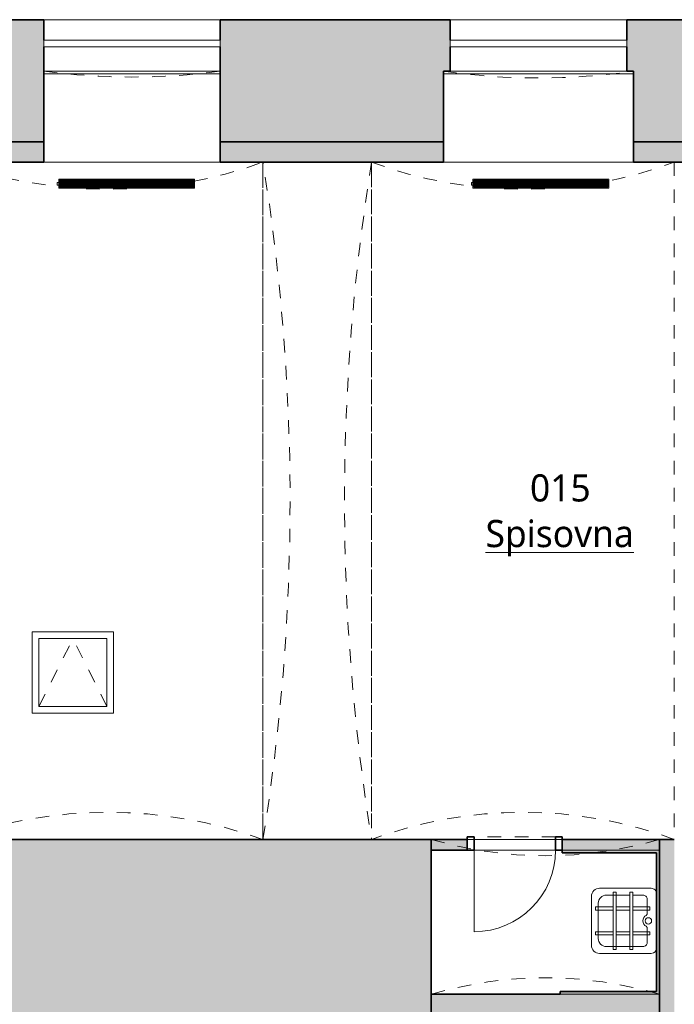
# Model space of a CAD drawing. Header units: metres. Extents: x -0.2 to 46.9, y 0 to 27.9.
# Tile 11 of 15: x 26 to 30.8, y 7.5 to 14.7. Entities that reach past the tile are written whole.
import ezdxf

# ---------------------------------------------------------------- set-up
doc = ezdxf.new("R2010")
doc.units = ezdxf.units.M
doc.linetypes.add('AV - Carkovana 2mm', pattern=[0.0027, 0.002, -0.0007])
doc.linetypes.add('AV - Cerch_ 1 tecka 4mm', pattern=[0.006, 0.004, -0.001, 0, -0.001])
doc.layers.add('AV-MISTNOSTI', color=5, linetype='Continuous', lineweight=5, true_color=0x0000ff)
for name, color, linetype, lineweight in [('AV-SRAFY', 7, 'Continuous', 35), ('AV-STAVBA', 7, 'Continuous', 18), ('AV-VYBAVENI', 7, 'Continuous', 18)]:
    doc.layers.add(name, color=color, linetype=linetype, lineweight=lineweight)
doc.styles.add('Trebuchet MS_B', font='trebuc.ttf', dxfattribs={"height": 0.2})

# ---------------------------------------------------------------- blocks, each defined once
blk = doc.blocks.new('GM_Otvor s klenutým nadpražím - 4990x1950_4050-883161-1PP')
at = {"layer": 'AV-STAVBA', "color": 254, "linetype": 'AV - Cerch_ 1 tecka 4mm', "lineweight": 13, "true_color": 0xcccccc}
for p, q in [((-2.495, 0.4), (2.495, 0.4)), ((2.4115, -0.4), (-2.4115, -0.4))]:
    blk.add_line(p, q, dxfattribs=at)
for centre, start, end in [((0, 15.8626), 260.8339, 279.1661), ((0, -15.8626), 80.8339, 99.1661)]:
    blk.add_arc(centre, 15.6626, start, end, dxfattribs=at)
blk = doc.blocks.new('GM_Otvor s klenutým nadpražím - 1680x1900_1500-1650351-1PP')
at = {"layer": 'AV-STAVBA', "color": 254, "linetype": 'AV - Cerch_ 1 tecka 4mm', "lineweight": 13, "true_color": 0xcccccc}
for p, q in [((-0.84, 0.645), (0.84, 0.645)), ((0.7565, -0.495), (-0.7565, -0.495))]:
    blk.add_line(p, q, dxfattribs=at)
for centre, start, end in [((0, 3.525), 253.7398, 286.2602), ((0, -3.375), 73.7398, 106.2602)]:
    blk.add_arc(centre, 3, start, end, dxfattribs=at)
blk = doc.blocks.new('DO_1-L_Ocel_ - 600x1970_100-925671-1PP')
at = {"layer": 'AV-STAVBA', "color": 254, "true_color": 0xcccccc}
blk.add_line((0.3, 0.64), (0.3, 0.04), dxfattribs=at)
at = {"layer": 'AV-STAVBA', "color": 254, "linetype": 'AV - Cerch_ 1 tecka 4mm', "true_color": 0xcccccc}
for p, q in [((-0.35, 0.04), (0.35, 0.04)), ((-0.3, 0.04), (0.3, 0.04)), ((-0.35, -0.04), (0.35, -0.04)), ((-0.3, -0.06), (0.3, -0.06))]:
    blk.add_line(p, q, dxfattribs=at)
at = {"layer": 'AV-STAVBA', "color": 254, "lineweight": 35, "true_color": 0xcccccc}
for p, q in [((-0.3, 0.04), (-0.35, 0.04)), ((-0.3, -0.06), (-0.3, 0.04)), ((0.35, 0.04), (0.3, 0.04)), ((0.3, 0.04), (0.3, -0.06)), ((-0.35, -0.04), (-0.35, -0.06)), ((-0.35, -0.06), (-0.3, -0.06)), ((0.3, -0.06), (0.35, -0.06)), ((0.35, -0.06), (0.35, -0.04))]:
    blk.add_line(p, q, dxfattribs=at)
at = {"layer": 'AV-STAVBA', "color": 254, "true_color": 0xcccccc}
blk.add_arc((0.3, 0.04), 0.6, 90, 180, dxfattribs=at)
blk = doc.blocks.new('WI_1-1_sklepní_s příčlemi_s klenutým nadpražím_2x šikmý parapet_ nadpraží - 1300x600-1019331-1PP')
at = {"layer": 'AV-STAVBA', "color": 254, "true_color": 0xcccccc}
for p, q in [((-0.65, 0.375), (0.65, 0.375)), ((-0.65, 0.325), (-0.65, 0.375)), ((0.65, 0.375), (0.65, 0.325)), ((0.65, 0.325), (-0.65, 0.325))]:
    blk.add_line(p, q, dxfattribs=at)
at = {"layer": 'AV-STAVBA', "color": 254, "linetype": 'AV - Carkovana 2mm', "true_color": 0xcccccc}
blk.add_arc((0, 5.0958), 5, 261.95215, 278.04785, dxfattribs=at)
blk = doc.blocks.new('WI_1-1_sklepní_s příčlemi_s klenutým nadpražím_2x šikmý parapet_ nadpraží - 1300x600-1019956-1PP')
at = {"layer": 'AV-STAVBA', "color": 254, "true_color": 0xcccccc}
for p, q in [((-0.65, 0.375), (0.65, 0.375)), ((-0.65, 0.325), (-0.65, 0.375)), ((0.65, 0.375), (0.65, 0.325)), ((0.65, 0.325), (-0.65, 0.325))]:
    blk.add_line(p, q, dxfattribs=at)
at = {"layer": 'AV-STAVBA', "color": 254, "linetype": 'AV - Carkovana 2mm', "true_color": 0xcccccc}
blk.add_arc((0, 5.1026), 5, 262.53041, 277.46959, dxfattribs=at)
blk = doc.blocks.new('GM_Void_valená klenba - GM_Void_valená klenba-1524399-1PP')
at = {"layer": 'AV-STAVBA', "color": 254, "linetype": 'AV - Cerch_ 1 tecka 4mm', "lineweight": 13, "true_color": 0xcccccc}
for p, q in [((-1.14, 2.495), (-1.14, -2.495)), ((-1.14, 2.495), (1.14, 2.495)), ((1.14, 2.495), (1.14, -2.495)), ((-1.14, -2.495), (1.14, -2.495))]:
    blk.add_line(p, q, dxfattribs=at)
for centre, start, end in [((0, 5.6451), 250.10494, 289.89506), ((0, -5.6451), 70.10494, 109.89506)]:
    blk.add_arc(centre, 3.35, start, end, dxfattribs=at)
blk = doc.blocks.new('GM_Void_valená klenba - GM_Void_valená klenba-1524418-1PP')
at = {"layer": 'AV-STAVBA', "color": 254, "linetype": 'AV - Cerch_ 1 tecka 4mm', "lineweight": 13, "true_color": 0xcccccc}
for p, q in [((-1.115, 2.495), (-1.115, -2.495)), ((-1.115, 2.495), (1.115, 2.495)), ((1.115, 2.495), (1.115, -2.495)), ((-1.115, -2.495), (1.115, -2.495))]:
    blk.add_line(p, q, dxfattribs=at)
for centre, start, end in [((0, 5.5051), 249.67456, 290.32544), ((0, -5.5051), 69.67456, 110.32544)]:
    blk.add_arc(centre, 3.21, start, end, dxfattribs=at)
blk = doc.blocks.new('Koncepční Výlevka - 480x480-1479807-1PP')
at = {"layer": 'AV-VYBAVENI', "color": 254, "true_color": 0xccccff}
for p, q in [((-0.055, 0.49), (0.3052, 0.49)), ((-0.005, 0.44), (0.2552, 0.44)), ((0.0209, 0.4593), (0.0436, 0.4593)), ((0.0209, 0.33), (0.0209, 0.4593)), ((0.0436, 0.4593), (0.0436, 0.33)), ((0.2043, 0.4593), (0.2271, 0.4593)), ((0.2043, 0.33), (0.2043, 0.4593)), ((0.2271, 0.4593), (0.2271, 0.33)), ((-0.115, 0.05), (-0.115, 0.4302)), ((-0.065, 0.11), (-0.065, 0.3801)), ((0.315, 0.3801), (0.315, 0.2064)), ((0.365, 0.43), (0.365, 0.0502)), ((-0.0872, 0.33), (0.3365, 0.33)), ((-0.0872, 0.3087), (-0.0872, 0.33)), ((0.3365, 0.3087), (-0.0872, 0.3087)), ((0.0209, 0.2064), (0.0209, 0.3087)), ((0.0436, 0.3087), (0.0436, 0.2064)), ((0.2043, 0.2064), (0.2043, 0.3087)), ((0.2271, 0.3087), (0.2271, 0.2064)), ((0.3365, 0.33), (0.3365, 0.3087)), ((-0.0872, 0.2064), (0.3365, 0.2064)), ((-0.0872, 0.1851), (-0.0872, 0.2064)), ((0.3365, 0.1851), (-0.0872, 0.1851)), ((0.0209, 0.0601), (0.0209, 0.1851)), ((0.0436, 0.1851), (0.0436, 0.0601)), ((0.2043, 0.0601), (0.2043, 0.1851)), ((0.2271, 0.1851), (0.2271, 0.0601)), ((0.315, 0.1851), (0.315, 0.1101)), ((0.3365, 0.2064), (0.3365, 0.1851)), ((-0.035, 0.08), (0.0752, 0.08)), ((0.0752, 0.08), (0.0846, 0.0864)), ((0.1654, 0.0864), (0.1748, 0.08)), ((0.1748, 0.08), (0.285, 0.08)), ((0.0436, 0.0601), (0.0209, 0.0601)), ((0.2271, 0.0601), (0.2043, 0.0601))]:
    blk.add_line(p, q, dxfattribs=at)
blk.add_circle((0.125, 0.0707), 0.0234, dxfattribs=at)
for centre, radius, start, end in [((-0.055, 0.43), 0.06, 90, 179.80888), ((-0.005, 0.38), 0.06, 90, 179.87038), ((0.255, 0.38), 0.06, 0.09691, 89.81457), ((0.305, 0.43), 0.06, 0, 89.814), ((-0.035, 0.11), 0.03, 180, 270.07847), ((0.125, 0.0659), 0.0453, 26.82606, 153.17386), ((0.285, 0.11), 0.03, 270.00002, 0.14738), ((-0.075, 0.05), 0.04, 180, 270), ((0.325, 0.05), 0.04, 270, 0.23407)]:
    blk.add_arc(centre, radius, start, end, dxfattribs=at)
blk = doc.blocks.new('DO_Poklop - DO_Poklop-1675304-1PP')
at = {"layer": 'AV-STAVBA', "color": 254, "true_color": 0xcccccc}
for p, q in [((-0.25, 0.25), (0.25, 0.25)), ((-0.25, -0.25), (-0.25, 0.25)), ((0.25, 0.25), (0.25, -0.25)), ((0.25, -0.25), (-0.25, -0.25))]:
    blk.add_line(p, q, dxfattribs=at)
at = {"layer": 'AV-STAVBA', "color": 254, "linetype": 'AV - Cerch_ 1 tecka 4mm', "true_color": 0xcccccc}
for p in [(-0.25, 0.25), (0.25, 0.25)]:
    blk.add_line(p, (0, -0.25), dxfattribs=at)
blk = doc.blocks.new('D0089 - 1514 - OÚPSŘ_Benešova_rvt-1-1PP')
at = {"layer": 'AV-SRAFY', "lineweight": 5, "true_color": 0xcccccc}
h = blk.add_hatch(color=254, dxfattribs=at)
h.paths.add_polyline_path([(32.1098, 13.6982), (32.1098, 13.8482), (30.4848, 13.8482), (30.4848, 13.6982), (32.0851, 13.6982)])
h.paths.add_polyline_path([(36.8448, 13.6982), (36.8448, 13.8482), (35.7848, 13.8482), (35.7848, 13.6982), (36.6248, 13.6982)])
h.paths.add_polyline_path([(34.3848, 13.6982), (34.3848, 13.8482), (33.5098, 13.8482), (33.5098, 13.6982), (34.3504, 13.6982)])
h.paths.add_polyline_path([(22.2948, 13.6982), (22.8198, 13.6982), (22.8198, 13.8482), (22.3279, 13.8482), (22.3279, 14.7482), (17.1148, 14.7482), (17.1148, 13.6982), (22.186, 13.6982)])
h.paths.add_polyline_path([(25.5408, 13.6982), (26.1398, 13.6982), (26.1398, 13.8482), (24.1198, 13.8482), (24.1198, 13.6982), (25.2348, 13.6982)])
h.paths.add_polyline_path([(29.0646, 13.6982), (29.0848, 13.6982), (29.0848, 13.8482), (27.4398, 13.8482), (27.4398, 13.6982), (28.5612, 13.6982)])
h = blk.add_hatch(color=254, dxfattribs=at)
h.paths.add_polyline_path([(38.9148, 13.8482), (38.9148, 14.7482), (35.7348, 14.7482), (35.7348, 14.3682), (35.7848, 14.3682), (35.7848, 13.8482), (37.6225, 13.8482)])
h.paths.add_polyline_path([(33.5098, 13.8482), (34.3848, 13.8482), (34.3848, 14.3682), (34.4348, 14.3682), (34.4348, 14.7482), (33.4598, 14.7482), (33.4598, 14.3682), (33.5098, 14.3682), (33.5098, 14.1471)])
h.paths.add_polyline_path([(32.1098, 13.8482), (32.1098, 14.3682), (32.1598, 14.3682), (32.1598, 14.7482), (30.4348, 14.7482), (30.4348, 14.3682), (30.4848, 14.3682), (30.4848, 13.8482), (32.0851, 13.8482)])
h.paths.add_polyline_path([(29.0646, 13.8482), (29.0848, 13.8482), (29.0848, 14.3682), (29.1348, 14.3682), (29.1348, 14.7482), (27.4398, 14.7482), (27.4398, 13.8482), (28.5612, 13.8482)])
h.paths.add_polyline_path([(26.0442, 13.8482), (26.1398, 13.8482), (26.1398, 14.7482), (23.5198, 14.7482), (23.5198, 14.3682), (24.1198, 14.3682), (24.1198, 13.8482), (25.5408, 13.8482)])
h.paths.add_polyline_path([(22.3279, 13.8482), (22.8198, 13.8482), (22.8198, 14.7482), (22.3279, 14.7482)])
at = {"layer": 'AV-SRAFY', "lineweight": 18, "true_color": 0xcccccc}
h = blk.add_hatch(color=254, dxfattribs=at)
h.paths.add_polyline_path([(36.8448, 7.4182), (36.8448, 8.7082), (34.3848, 8.7082), (34.3848, 7.4182), (35.6089, 7.4182)])
h.paths.add_polyline_path([(30.7848, 7.4182), (30.7848, 8.7082), (30.6748, 8.7082), (30.6748, 7.4182)])
h.paths.add_polyline_path([(22.4348, 7.4182), (24.6748, 7.4182), (24.6748, 8.7082), (17.9148, 8.7082), (17.9148, 7.4182), (21.5648, 7.4182)])
h.paths.add_polyline_path([(25.5408, 7.4182), (27.7548, 7.4182), (27.7548, 8.7082), (25.4748, 8.7082), (25.4748, 7.4182)])
h.paths.add_polyline_path([(28.5548, 7.4182), (28.9948, 7.4182), (28.9948, 8.7082), (28.5548, 8.7082)])
h.paths.add_polyline_path([(31.5848, 7.4182), (31.9548, 7.4182), (31.9548, 8.7082), (31.5848, 8.7082), (31.5848, 7.6486)])
h.paths.add_polyline_path([(33.4148, 7.4182), (33.5848, 7.4182), (33.5848, 8.7082), (33.4148, 8.7082), (33.4148, 7.6486)])
at = {"layer": 'AV-SRAFY', "lineweight": 5, "true_color": 0xcccccc}
blk.add_hatch(color=254, dxfattribs=at).paths.add_polyline_path([(28.5548, 7.4182), (28.5548, 8.7082), (27.7548, 8.7082), (27.7548, 7.4182)])
at = {"layer": 'AV-SRAFY', "lineweight": 18, "true_color": 0xcccccc}
h = blk.add_hatch(color=254, dxfattribs=at)
h.paths.add_polyline_path([(29.2598, 8.6282), (29.2598, 8.7082), (28.9948, 8.7082), (28.9948, 8.6282)])
h.paths.add_polyline_path([(30.6748, 8.6282), (30.6748, 8.7082), (29.9598, 8.7082), (29.9598, 8.6282), (30.6548, 8.6282)])
for points in [[(30.6548, 8.6082), (30.6548, 8.6282), (29.9598, 8.6282), (29.9598, 8.6082)], [(30.6748, 7.5682), (30.6748, 8.6282), (30.6548, 8.6282), (30.6548, 7.5682)], [(30.6748, 7.4182), (30.6748, 7.5682), (28.9948, 7.5682), (28.9948, 7.4182)], [(29.9448, 7.5682), (30.6548, 7.5682), (30.6548, 7.5882), (29.9448, 7.5882)]]:
    blk.add_hatch(color=254, dxfattribs=at).paths.add_polyline_path(points)
at = {"layer": 'AV-STAVBA', "color": 254, "lineweight": 35, "true_color": 0xcccccc}
for p, q in [((26.1398, 14.7482), (23.5198, 14.7482)), ((26.1398, 14.7482), (26.1398, 14.5982)), ((29.1348, 14.7482), (27.4398, 14.7482)), ((27.4398, 14.7482), (27.4398, 14.5982)), ((29.1348, 14.7482), (29.1348, 14.5982)), ((30.4348, 14.7482), (32.1598, 14.7482)), ((30.4348, 14.7482), (30.4348, 14.5982)), ((26.1398, 14.5482), (26.1398, 13.8482)), ((27.4398, 14.5482), (27.4398, 13.8482)), ((29.1348, 14.5482), (29.1348, 14.3682)), ((30.4348, 14.5482), (30.4348, 14.3682)), ((29.1348, 14.3682), (29.0848, 14.3682)), ((29.0848, 13.8482), (29.0848, 14.3682)), ((30.4348, 14.3682), (30.4848, 14.3682)), ((30.4848, 14.3682), (30.4848, 13.8482)), ((26.1398, 13.8482), (24.1198, 13.8482)), ((26.1398, 13.6982), (26.1398, 13.8482)), ((27.4398, 13.6982), (27.4398, 13.8482)), ((29.0848, 13.8482), (27.4398, 13.8482)), ((29.0848, 13.6982), (29.0848, 13.8482)), ((30.4848, 13.6982), (30.4848, 13.8482)), ((30.4848, 13.8482), (32.1098, 13.8482)), ((26.1398, 13.6982), (25.2348, 13.6982)), ((29.0848, 13.6982), (27.4398, 13.6982)), ((32.1098, 13.6982), (30.4848, 13.6982)), ((27.7548, 8.7082), (25.4748, 8.7082)), ((28.5548, 8.7082), (27.7548, 8.7082)), ((28.9948, 8.7082), (28.5548, 8.7082)), ((28.9948, 7.4182), (28.9948, 8.7082)), ((29.2598, 8.7082), (28.9948, 8.7082)), ((28.9948, 8.7082), (28.9948, 8.6282)), ((29.2598, 8.6282), (29.2598, 8.7082)), ((30.6748, 8.7082), (29.9598, 8.7082)), ((29.9598, 8.7082), (29.9598, 8.6282)), ((30.7848, 8.7082), (30.6748, 8.7082)), ((30.6748, 8.7082), (30.6748, 7.4182)), ((30.6748, 8.6282), (30.6748, 8.7082)), ((28.9948, 8.6282), (29.2598, 8.6282)), ((29.9598, 8.6282), (29.9598, 8.6082)), ((29.9598, 8.6082), (30.6548, 8.6082)), ((30.6548, 8.6082), (30.6548, 7.5882)), ((30.6748, 7.5682), (30.6748, 8.6282)), ((29.9448, 7.5682), (28.9948, 7.5682)), ((28.9948, 7.5682), (28.9948, 7.4182)), ((30.6548, 7.5882), (29.9448, 7.5882)), ((29.9448, 7.5882), (29.9448, 7.5682)), ((30.6748, 7.4182), (30.6748, 7.5682))]:
    blk.add_line(p, q, dxfattribs=at)
at = {"layer": 'AV-STAVBA', "color": 254, "true_color": 0xcccccc}
for p, q in [((26.1398, 14.7482), (27.4398, 14.7482)), ((29.1348, 14.7482), (30.4348, 14.7482)), ((26.1398, 14.3682), (27.4398, 14.3682)), ((29.1348, 14.3682), (30.4348, 14.3682)), ((26.1398, 14.3482), (27.4398, 14.3482)), ((29.0848, 14.3482), (30.4848, 14.3482)), ((27.4398, 13.6982), (26.1398, 13.6982)), ((30.4848, 13.6982), (29.0848, 13.6982)), ((26.0548, 9.6382), (26.0548, 10.2382)), ((26.0548, 10.2382), (26.6548, 10.2382)), ((26.6548, 10.2382), (26.6548, 9.6382)), ((26.6548, 9.6382), (26.0548, 9.6382)), ((29.3098, 8.7082), (29.9098, 8.7082)), ((29.9098, 8.6282), (29.3098, 8.6282)), ((29.9598, 8.6282), (30.6548, 8.6282)), ((30.6548, 8.6282), (29.9598, 8.6282)), ((30.6748, 8.6282), (30.6548, 8.6282)), ((30.6548, 7.5682), (29.9448, 7.5682)), ((29.9448, 7.5682), (30.6548, 7.5682)), ((30.6548, 7.5682), (30.6748, 7.5682))]:
    blk.add_line(p, q, dxfattribs=at)
at = {"layer": 'AV-STAVBA', "color": 254, "linetype": 'AV - Cerch_ 1 tecka 4mm', "lineweight": 13, "true_color": 0xcccccc}
for name, p in [('WI_1-1_sklepní_s příčlemi_s klenutým nadpražím_2x šikmý parapet_ nadpraží - 1300x600-1019956-1PP', (26.7898, 14.2232)), ('WI_1-1_sklepní_s příčlemi_s klenutým nadpražím_2x šikmý parapet_ nadpraží - 1300x600-1019331-1PP', (29.7848, 14.2232)), ('GM_Void_valená klenba - GM_Void_valená klenba-1524399-1PP', (26.6148, 11.2032)), ('GM_Void_valená klenba - GM_Void_valená klenba-1524418-1PP', (29.6698, 11.2032)), ('GM_Otvor s klenutým nadpražím - 1680x1900_1500-1650351-1PP', (29.8348, 8.0632))]:
    blk.add_blockref(name, p, dxfattribs=at)
for name, p, rotation in [('GM_Otvor s klenutým nadpražím - 4990x1950_4050-883161-1PP', (28.1548, 11.2032), 89.99999999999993), ('DO_Poklop - DO_Poklop-1675304-1PP', (26.3548, 9.9382), 180), ('DO_1-L_Ocel_ - 600x1970_100-925671-1PP', (29.6098, 8.6682), 180)]:
    blk.add_blockref(name, p, dxfattribs=dict(at, rotation=rotation))
at = {"layer": 'AV-VYBAVENI', "color": 254, "linetype": 'AV - Cerch_ 1 tecka 4mm', "lineweight": 13, "true_color": 0xcccccc, "rotation": 90}
blk.add_blockref('Koncepční Výlevka - 480x480-1479807-1PP', (30.6648, 7.9832), dxfattribs=at)
blk = doc.blocks.new('PF_Deskový radiátor_připojení boční - 1000_500_66-861089-1PP')
at = {"layer": 'AV-VYBAVENI', "color": 5, "true_color": 0x0000ff}
for p, q in [((-0.5, 0.01), (-0.51, 0.01)), ((-0.51, 0.01), (-0.51, -0.01)), ((-0.51, 0.01), (-0.51, 0.0097)), ((-0.5, 0.01), (-0.51, 0.01)), ((-0.51, 0.01), (-0.51, 0.0097)), ((-0.51, 0.01), (-0.51, 0.0097)), ((0.5, 0.033), (-0.5, 0.033)), ((-0.5, 0.033), (-0.5, -0.033)), ((-0.493, -0.026), (-0.493, 0.026)), ((-0.493, 0.026), (0.493, 0.026)), ((-0.483, 0.026), (-0.486, 0.026)), ((-0.486, 0.026), (-0.486, -0.026)), ((-0.483, -0.026), (-0.483, 0.026)), ((-0.4745, 0.026), (-0.4775, 0.026)), ((-0.4775, 0.026), (-0.4775, -0.026)), ((-0.4745, -0.026), (-0.4745, 0.026)), ((-0.466, 0.026), (-0.469, 0.026)), ((-0.469, 0.026), (-0.469, -0.026)), ((-0.466, -0.026), (-0.466, 0.026)), ((-0.4575, 0.026), (-0.4605, 0.026)), ((-0.4605, 0.026), (-0.4605, -0.026)), ((-0.4575, -0.026), (-0.4575, 0.026)), ((-0.449, 0.026), (-0.452, 0.026)), ((-0.452, 0.026), (-0.452, -0.026)), ((-0.449, -0.026), (-0.449, 0.026)), ((-0.4405, 0.026), (-0.4435, 0.026)), ((-0.4435, 0.026), (-0.4435, -0.026)), ((-0.4405, -0.026), (-0.4405, 0.026)), ((-0.432, 0.026), (-0.435, 0.026)), ((-0.435, 0.026), (-0.435, -0.026)), ((-0.432, -0.026), (-0.432, 0.026)), ((-0.4235, 0.026), (-0.4265, 0.026)), ((-0.4265, 0.026), (-0.4265, -0.026)), ((-0.4235, -0.026), (-0.4235, 0.026)), ((-0.415, 0.026), (-0.418, 0.026)), ((-0.418, 0.026), (-0.418, -0.026)), ((-0.415, -0.026), (-0.415, 0.026)), ((-0.4065, 0.026), (-0.4095, 0.026)), ((-0.4095, 0.026), (-0.4095, -0.026)), ((-0.4065, -0.026), (-0.4065, 0.026)), ((-0.398, 0.026), (-0.401, 0.026)), ((-0.401, 0.026), (-0.401, -0.026)), ((-0.398, -0.026), (-0.398, 0.026)), ((-0.3895, 0.026), (-0.3925, 0.026)), ((-0.3925, 0.026), (-0.3925, -0.026)), ((-0.3895, -0.026), (-0.3895, 0.026)), ((-0.381, 0.026), (-0.384, 0.026)), ((-0.384, 0.026), (-0.384, -0.026)), ((-0.381, -0.026), (-0.381, 0.026)), ((-0.3725, 0.026), (-0.3755, 0.026)), ((-0.3755, 0.026), (-0.3755, -0.026)), ((-0.3725, -0.026), (-0.3725, 0.026)), ((-0.364, 0.026), (-0.367, 0.026)), ((-0.367, 0.026), (-0.367, -0.026)), ((-0.364, -0.026), (-0.364, 0.026)), ((-0.3555, 0.026), (-0.3585, 0.026)), ((-0.3585, 0.026), (-0.3585, -0.026)), ((-0.3555, -0.026), (-0.3555, 0.026)), ((-0.347, 0.026), (-0.35, 0.026)), ((-0.35, 0.026), (-0.35, -0.026)), ((-0.347, -0.026), (-0.347, 0.026)), ((-0.3385, 0.026), (-0.3415, 0.026)), ((-0.3415, 0.026), (-0.3415, -0.026)), ((-0.3385, -0.026), (-0.3385, 0.026)), ((-0.33, 0.026), (-0.333, 0.026)), ((-0.333, 0.026), (-0.333, -0.026)), ((-0.33, -0.026), (-0.33, 0.026)), ((-0.3215, 0.026), (-0.3245, 0.026)), ((-0.3245, 0.026), (-0.3245, -0.026)), ((-0.3215, -0.026), (-0.3215, 0.026)), ((-0.313, 0.026), (-0.316, 0.026)), ((-0.316, 0.026), (-0.316, -0.026)), ((-0.313, -0.026), (-0.313, 0.026)), ((-0.3045, 0.026), (-0.3075, 0.026)), ((-0.3075, 0.026), (-0.3075, -0.026)), ((-0.3045, -0.026), (-0.3045, 0.026)), ((-0.296, 0.026), (-0.299, 0.026)), ((-0.299, 0.026), (-0.299, -0.026)), ((-0.296, -0.026), (-0.296, 0.026)), ((-0.2875, 0.026), (-0.2905, 0.026)), ((-0.2905, 0.026), (-0.2905, -0.026)), ((-0.2875, -0.026), (-0.2875, 0.026)), ((-0.279, 0.026), (-0.282, 0.026)), ((-0.282, 0.026), (-0.282, -0.026)), ((-0.279, -0.026), (-0.279, 0.026)), ((-0.2705, 0.026), (-0.2735, 0.026)), ((-0.2735, 0.026), (-0.2735, -0.026)), ((-0.2705, -0.026), (-0.2705, 0.026)), ((-0.262, 0.026), (-0.265, 0.026)), ((-0.265, 0.026), (-0.265, -0.026)), ((-0.262, -0.026), (-0.262, 0.026)), ((-0.2535, 0.026), (-0.2565, 0.026)), ((-0.2565, 0.026), (-0.2565, -0.026)), ((-0.2535, -0.026), (-0.2535, 0.026)), ((-0.245, 0.026), (-0.248, 0.026)), ((-0.248, 0.026), (-0.248, -0.026)), ((-0.245, -0.026), (-0.245, 0.026)), ((-0.2365, 0.026), (-0.2395, 0.026)), ((-0.2395, 0.026), (-0.2395, -0.026)), ((-0.2365, -0.026), (-0.2365, 0.026)), ((-0.228, 0.026), (-0.231, 0.026)), ((-0.231, 0.026), (-0.231, -0.026)), ((-0.228, -0.026), (-0.228, 0.026)), ((-0.2195, 0.026), (-0.2225, 0.026)), ((-0.2225, 0.026), (-0.2225, -0.026)), ((-0.2195, -0.026), (-0.2195, 0.026)), ((-0.211, 0.026), (-0.214, 0.026)), ((-0.214, 0.026), (-0.214, -0.026)), ((-0.211, -0.026), (-0.211, 0.026)), ((-0.2025, 0.026), (-0.2055, 0.026)), ((-0.2055, 0.026), (-0.2055, -0.026)), ((-0.2025, -0.026), (-0.2025, 0.026)), ((-0.194, 0.026), (-0.197, 0.026)), ((-0.197, 0.026), (-0.197, -0.026)), ((-0.194, -0.026), (-0.194, 0.026)), ((-0.1855, 0.026), (-0.1885, 0.026)), ((-0.1885, 0.026), (-0.1885, -0.026)), ((-0.1855, -0.026), (-0.1855, 0.026)), ((-0.177, 0.026), (-0.18, 0.026)), ((-0.18, 0.026), (-0.18, -0.026)), ((-0.177, -0.026), (-0.177, 0.026)), ((-0.1685, 0.026), (-0.1715, 0.026)), ((-0.1715, 0.026), (-0.1715, -0.026)), ((-0.1685, -0.026), (-0.1685, 0.026)), ((-0.16, 0.026), (-0.163, 0.026)), ((-0.163, 0.026), (-0.163, -0.026)), ((-0.16, -0.026), (-0.16, 0.026)), ((-0.1515, 0.026), (-0.1545, 0.026)), ((-0.1545, 0.026), (-0.1545, -0.026)), ((-0.1515, -0.026), (-0.1515, 0.026)), ((-0.143, 0.026), (-0.146, 0.026)), ((-0.146, 0.026), (-0.146, -0.026)), ((-0.143, -0.026), (-0.143, 0.026)), ((-0.1345, 0.026), (-0.1375, 0.026)), ((-0.1375, 0.026), (-0.1375, -0.026)), ((-0.1345, -0.026), (-0.1345, 0.026)), ((-0.126, 0.026), (-0.129, 0.026)), ((-0.129, 0.026), (-0.129, -0.026)), ((-0.126, -0.026), (-0.126, 0.026)), ((-0.1175, 0.026), (-0.1205, 0.026)), ((-0.1205, 0.026), (-0.1205, -0.026)), ((-0.1175, -0.026), (-0.1175, 0.026)), ((-0.109, 0.026), (-0.112, 0.026)), ((-0.112, 0.026), (-0.112, -0.026)), ((-0.109, -0.026), (-0.109, 0.026)), ((-0.1005, 0.026), (-0.1035, 0.026)), ((-0.1035, 0.026), (-0.1035, -0.026)), ((-0.1005, -0.026), (-0.1005, 0.026)), ((-0.092, 0.026), (-0.095, 0.026)), ((-0.095, 0.026), (-0.095, -0.026)), ((-0.092, -0.026), (-0.092, 0.026)), ((-0.0835, 0.026), (-0.0865, 0.026)), ((-0.0865, 0.026), (-0.0865, -0.026)), ((-0.0835, -0.026), (-0.0835, 0.026)), ((-0.075, 0.026), (-0.078, 0.026)), ((-0.078, 0.026), (-0.078, -0.026)), ((-0.075, -0.026), (-0.075, 0.026)), ((-0.0665, 0.026), (-0.0695, 0.026)), ((-0.0695, 0.026), (-0.0695, -0.026)), ((-0.0665, -0.026), (-0.0665, 0.026)), ((-0.058, 0.026), (-0.061, 0.026)), ((-0.061, 0.026), (-0.061, -0.026)), ((-0.058, -0.026), (-0.058, 0.026)), ((-0.0495, 0.026), (-0.0525, 0.026)), ((-0.0525, 0.026), (-0.0525, -0.026)), ((-0.0495, -0.026), (-0.0495, 0.026)), ((-0.041, 0.026), (-0.044, 0.026)), ((-0.044, 0.026), (-0.044, -0.026)), ((-0.041, -0.026), (-0.041, 0.026)), ((-0.0325, 0.026), (-0.0355, 0.026)), ((-0.0355, 0.026), (-0.0355, -0.026)), ((-0.0325, -0.026), (-0.0325, 0.026)), ((-0.024, 0.026), (-0.027, 0.026)), ((-0.027, 0.026), (-0.027, -0.026)), ((-0.024, -0.026), (-0.024, 0.026)), ((-0.0155, 0.026), (-0.0185, 0.026)), ((-0.0185, 0.026), (-0.0185, -0.026)), ((-0.0155, -0.026), (-0.0155, 0.026)), ((-0.007, 0.026), (-0.01, 0.026)), ((-0.01, 0.026), (-0.01, -0.026)), ((-0.007, -0.026), (-0.007, 0.026)), ((0.0015, 0.026), (-0.0015, 0.026)), ((-0.0015, 0.026), (-0.0015, -0.026)), ((0.0015, -0.026), (0.0015, 0.026)), ((0.01, 0.026), (0.007, 0.026)), ((0.007, 0.026), (0.007, -0.026)), ((0.01, -0.026), (0.01, 0.026)), ((0.0185, 0.026), (0.0155, 0.026)), ((0.0155, 0.026), (0.0155, -0.026)), ((0.0185, -0.026), (0.0185, 0.026)), ((0.027, 0.026), (0.024, 0.026)), ((0.024, 0.026), (0.024, -0.026)), ((0.027, -0.026), (0.027, 0.026)), ((0.0355, 0.026), (0.0325, 0.026)), ((0.0325, 0.026), (0.0325, -0.026)), ((0.0355, -0.026), (0.0355, 0.026)), ((0.044, 0.026), (0.041, 0.026)), ((0.041, 0.026), (0.041, -0.026)), ((0.044, -0.026), (0.044, 0.026)), ((0.0525, 0.026), (0.0495, 0.026)), ((0.0495, 0.026), (0.0495, -0.026)), ((0.0525, -0.026), (0.0525, 0.026)), ((0.061, 0.026), (0.058, 0.026)), ((0.058, 0.026), (0.058, -0.026)), ((0.061, -0.026), (0.061, 0.026)), ((0.0695, 0.026), (0.0665, 0.026)), ((0.0665, 0.026), (0.0665, -0.026)), ((0.0695, -0.026), (0.0695, 0.026)), ((0.078, 0.026), (0.075, 0.026)), ((0.075, 0.026), (0.075, -0.026)), ((0.078, -0.026), (0.078, 0.026)), ((0.0865, 0.026), (0.0835, 0.026)), ((0.0835, 0.026), (0.0835, -0.026)), ((0.0865, -0.026), (0.0865, 0.026)), ((0.095, 0.026), (0.092, 0.026)), ((0.092, 0.026), (0.092, -0.026)), ((0.095, -0.026), (0.095, 0.026)), ((0.1035, 0.026), (0.1005, 0.026)), ((0.1005, 0.026), (0.1005, -0.026)), ((0.1035, -0.026), (0.1035, 0.026)), ((0.112, 0.026), (0.109, 0.026)), ((0.109, 0.026), (0.109, -0.026)), ((0.112, -0.026), (0.112, 0.026)), ((0.1205, 0.026), (0.1175, 0.026)), ((0.1175, 0.026), (0.1175, -0.026)), ((0.1205, -0.026), (0.1205, 0.026)), ((0.129, 0.026), (0.126, 0.026)), ((0.126, 0.026), (0.126, -0.026)), ((0.129, -0.026), (0.129, 0.026)), ((0.1375, 0.026), (0.1345, 0.026)), ((0.1345, 0.026), (0.1345, -0.026)), ((0.1375, -0.026), (0.1375, 0.026)), ((0.146, 0.026), (0.143, 0.026)), ((0.143, 0.026), (0.143, -0.026)), ((0.146, -0.026), (0.146, 0.026)), ((0.1545, 0.026), (0.1515, 0.026)), ((0.1515, 0.026), (0.1515, -0.026)), ((0.1545, -0.026), (0.1545, 0.026)), ((0.163, 0.026), (0.16, 0.026)), ((0.16, 0.026), (0.16, -0.026)), ((0.163, -0.026), (0.163, 0.026)), ((0.1715, 0.026), (0.1685, 0.026)), ((0.1685, 0.026), (0.1685, -0.026)), ((0.1715, -0.026), (0.1715, 0.026)), ((0.18, 0.026), (0.177, 0.026)), ((0.177, 0.026), (0.177, -0.026)), ((0.18, -0.026), (0.18, 0.026)), ((0.1885, 0.026), (0.1855, 0.026)), ((0.1855, 0.026), (0.1855, -0.026)), ((0.1885, -0.026), (0.1885, 0.026)), ((0.197, 0.026), (0.194, 0.026)), ((0.194, 0.026), (0.194, -0.026)), ((0.197, -0.026), (0.197, 0.026)), ((0.2055, 0.026), (0.2025, 0.026)), ((0.2025, 0.026), (0.2025, -0.026)), ((0.2055, -0.026), (0.2055, 0.026)), ((0.214, 0.026), (0.211, 0.026)), ((0.211, 0.026), (0.211, -0.026)), ((0.214, -0.026), (0.214, 0.026)), ((0.2225, 0.026), (0.2195, 0.026)), ((0.2195, 0.026), (0.2195, -0.026)), ((0.2225, -0.026), (0.2225, 0.026)), ((0.231, 0.026), (0.228, 0.026)), ((0.228, 0.026), (0.228, -0.026)), ((0.231, -0.026), (0.231, 0.026)), ((0.2395, 0.026), (0.2365, 0.026)), ((0.2365, 0.026), (0.2365, -0.026)), ((0.2395, -0.026), (0.2395, 0.026)), ((0.248, 0.026), (0.245, 0.026)), ((0.245, 0.026), (0.245, -0.026)), ((0.248, -0.026), (0.248, 0.026)), ((0.2565, 0.026), (0.2535, 0.026)), ((0.2535, 0.026), (0.2535, -0.026)), ((0.2565, -0.026), (0.2565, 0.026)), ((0.265, 0.026), (0.262, 0.026)), ((0.262, 0.026), (0.262, -0.026)), ((0.265, -0.026), (0.265, 0.026)), ((0.2735, 0.026), (0.2705, 0.026)), ((0.2705, 0.026), (0.2705, -0.026)), ((0.2735, -0.026), (0.2735, 0.026)), ((0.282, 0.026), (0.279, 0.026)), ((0.279, 0.026), (0.279, -0.026)), ((0.282, -0.026), (0.282, 0.026)), ((0.2905, 0.026), (0.2875, 0.026)), ((0.2875, 0.026), (0.2875, -0.026)), ((0.2905, -0.026), (0.2905, 0.026)), ((0.299, 0.026), (0.296, 0.026)), ((0.296, 0.026), (0.296, -0.026)), ((0.299, -0.026), (0.299, 0.026)), ((0.3075, 0.026), (0.3045, 0.026)), ((0.3045, 0.026), (0.3045, -0.026)), ((0.3075, -0.026), (0.3075, 0.026)), ((0.316, 0.026), (0.313, 0.026)), ((0.313, 0.026), (0.313, -0.026)), ((0.316, -0.026), (0.316, 0.026)), ((0.3245, 0.026), (0.3215, 0.026)), ((0.3215, 0.026), (0.3215, -0.026)), ((0.3245, -0.026), (0.3245, 0.026)), ((0.333, 0.026), (0.33, 0.026)), ((0.33, 0.026), (0.33, -0.026)), ((0.333, -0.026), (0.333, 0.026)), ((0.3415, 0.026), (0.3385, 0.026)), ((0.3385, 0.026), (0.3385, -0.026)), ((0.3415, -0.026), (0.3415, 0.026)), ((0.35, 0.026), (0.347, 0.026)), ((0.347, 0.026), (0.347, -0.026)), ((0.35, -0.026), (0.35, 0.026)), ((0.3585, 0.026), (0.3555, 0.026)), ((0.3555, 0.026), (0.3555, -0.026)), ((0.3585, -0.026), (0.3585, 0.026)), ((0.367, 0.026), (0.364, 0.026)), ((0.364, 0.026), (0.364, -0.026)), ((0.367, -0.026), (0.367, 0.026)), ((0.3755, 0.026), (0.3725, 0.026)), ((0.3725, 0.026), (0.3725, -0.026)), ((0.3755, -0.026), (0.3755, 0.026)), ((0.384, 0.026), (0.381, 0.026)), ((0.381, 0.026), (0.381, -0.026)), ((0.384, -0.026), (0.384, 0.026)), ((0.3925, 0.026), (0.3895, 0.026)), ((0.3895, 0.026), (0.3895, -0.026)), ((0.3925, -0.026), (0.3925, 0.026)), ((0.401, 0.026), (0.398, 0.026)), ((0.398, 0.026), (0.398, -0.026)), ((0.401, -0.026), (0.401, 0.026)), ((0.4095, 0.026), (0.4065, 0.026)), ((0.4065, 0.026), (0.4065, -0.026)), ((0.4095, -0.026), (0.4095, 0.026)), ((0.418, 0.026), (0.415, 0.026)), ((0.415, 0.026), (0.415, -0.026)), ((0.418, -0.026), (0.418, 0.026)), ((0.4265, 0.026), (0.4235, 0.026)), ((0.4235, 0.026), (0.4235, -0.026)), ((0.4265, -0.026), (0.4265, 0.026)), ((0.435, 0.026), (0.432, 0.026)), ((0.432, 0.026), (0.432, -0.026)), ((0.435, -0.026), (0.435, 0.026)), ((0.4435, 0.026), (0.4405, 0.026)), ((0.4405, 0.026), (0.4405, -0.026)), ((0.4435, -0.026), (0.4435, 0.026)), ((0.452, 0.026), (0.449, 0.026)), ((0.449, 0.026), (0.449, -0.026)), ((0.452, -0.026), (0.452, 0.026)), ((0.4605, 0.026), (0.4575, 0.026)), ((0.4575, 0.026), (0.4575, -0.026)), ((0.4605, -0.026), (0.4605, 0.026)), ((0.469, 0.026), (0.466, 0.026)), ((0.466, 0.026), (0.466, -0.026)), ((0.469, -0.026), (0.469, 0.026)), ((0.4775, 0.026), (0.4745, 0.026)), ((0.4745, 0.026), (0.4745, -0.026)), ((0.4775, -0.026), (0.4775, 0.026)), ((0.486, 0.026), (0.483, 0.026)), ((0.483, 0.026), (0.483, -0.026)), ((0.486, -0.026), (0.486, 0.026)), ((0.4945, 0.026), (0.4915, 0.026)), ((0.4915, 0.026), (0.4915, -0.026)), ((0.493, 0.026), (0.493, -0.026)), ((0.4945, -0.026), (0.4945, 0.026)), ((0.5, -0.033), (0.5, 0.033)), ((-0.51, -0.0097), (-0.51, -0.01)), ((-0.51, -0.0097), (-0.51, -0.01)), ((-0.51, -0.0097), (-0.51, -0.01)), ((-0.51, -0.01), (-0.5, -0.01)), ((-0.51, -0.01), (-0.5, -0.01)), ((-0.5, -0.033), (0.5, -0.033)), ((0.493, -0.026), (-0.493, -0.026)), ((-0.486, -0.026), (-0.483, -0.026)), ((-0.4775, -0.026), (-0.4745, -0.026)), ((-0.469, -0.026), (-0.466, -0.026)), ((-0.4605, -0.026), (-0.4575, -0.026)), ((-0.452, -0.026), (-0.449, -0.026)), ((-0.4435, -0.026), (-0.4405, -0.026)), ((-0.435, -0.026), (-0.432, -0.026)), ((-0.4265, -0.026), (-0.4235, -0.026)), ((-0.418, -0.026), (-0.415, -0.026)), ((-0.4095, -0.026), (-0.4065, -0.026)), ((-0.401, -0.026), (-0.398, -0.026)), ((-0.3925, -0.026), (-0.3895, -0.026)), ((-0.384, -0.026), (-0.381, -0.026)), ((-0.3755, -0.026), (-0.3725, -0.026)), ((-0.367, -0.026), (-0.364, -0.026)), ((-0.3585, -0.026), (-0.3555, -0.026)), ((-0.35, -0.026), (-0.347, -0.026)), ((-0.3415, -0.026), (-0.3385, -0.026)), ((-0.333, -0.026), (-0.33, -0.026)), ((-0.3245, -0.026), (-0.3215, -0.026)), ((-0.316, -0.026), (-0.313, -0.026)), ((-0.3075, -0.026), (-0.3045, -0.026)), ((-0.299, -0.026), (-0.296, -0.026)), ((-0.2905, -0.026), (-0.2875, -0.026)), ((-0.282, -0.026), (-0.279, -0.026)), ((-0.2735, -0.026), (-0.2705, -0.026)), ((-0.265, -0.026), (-0.262, -0.026)), ((-0.2565, -0.026), (-0.2535, -0.026)), ((-0.248, -0.026), (-0.245, -0.026)), ((-0.2395, -0.026), (-0.2365, -0.026)), ((-0.231, -0.026), (-0.228, -0.026)), ((-0.2225, -0.026), (-0.2195, -0.026)), ((-0.214, -0.026), (-0.211, -0.026)), ((-0.2055, -0.026), (-0.2025, -0.026)), ((-0.197, -0.026), (-0.194, -0.026)), ((-0.1885, -0.026), (-0.1855, -0.026)), ((-0.18, -0.026), (-0.177, -0.026)), ((-0.1715, -0.026), (-0.1685, -0.026)), ((-0.163, -0.026), (-0.16, -0.026)), ((-0.1545, -0.026), (-0.1515, -0.026)), ((-0.146, -0.026), (-0.143, -0.026)), ((-0.1375, -0.026), (-0.1345, -0.026)), ((-0.129, -0.026), (-0.126, -0.026)), ((-0.1205, -0.026), (-0.1175, -0.026)), ((-0.112, -0.026), (-0.109, -0.026)), ((-0.1035, -0.026), (-0.1005, -0.026)), ((-0.095, -0.026), (-0.092, -0.026)), ((-0.0865, -0.026), (-0.0835, -0.026)), ((-0.078, -0.026), (-0.075, -0.026)), ((-0.0695, -0.026), (-0.0665, -0.026)), ((-0.061, -0.026), (-0.058, -0.026)), ((-0.0525, -0.026), (-0.0495, -0.026)), ((-0.044, -0.026), (-0.041, -0.026)), ((-0.0355, -0.026), (-0.0325, -0.026)), ((-0.027, -0.026), (-0.024, -0.026)), ((-0.0185, -0.026), (-0.0155, -0.026)), ((-0.01, -0.026), (-0.007, -0.026)), ((-0.0015, -0.026), (0.0015, -0.026)), ((0.007, -0.026), (0.01, -0.026)), ((0.0155, -0.026), (0.0185, -0.026)), ((0.024, -0.026), (0.027, -0.026)), ((0.0325, -0.026), (0.0355, -0.026)), ((0.041, -0.026), (0.044, -0.026)), ((0.0495, -0.026), (0.0525, -0.026)), ((0.058, -0.026), (0.061, -0.026)), ((0.0665, -0.026), (0.0695, -0.026)), ((0.075, -0.026), (0.078, -0.026)), ((0.0835, -0.026), (0.0865, -0.026)), ((0.092, -0.026), (0.095, -0.026)), ((0.1005, -0.026), (0.1035, -0.026)), ((0.109, -0.026), (0.112, -0.026)), ((0.1175, -0.026), (0.1205, -0.026)), ((0.126, -0.026), (0.129, -0.026)), ((0.1345, -0.026), (0.1375, -0.026)), ((0.143, -0.026), (0.146, -0.026)), ((0.1515, -0.026), (0.1545, -0.026)), ((0.16, -0.026), (0.163, -0.026)), ((0.1685, -0.026), (0.1715, -0.026)), ((0.177, -0.026), (0.18, -0.026)), ((0.1855, -0.026), (0.1885, -0.026)), ((0.194, -0.026), (0.197, -0.026)), ((0.2025, -0.026), (0.2055, -0.026)), ((0.211, -0.026), (0.214, -0.026)), ((0.2195, -0.026), (0.2225, -0.026)), ((0.228, -0.026), (0.231, -0.026)), ((0.2365, -0.026), (0.2395, -0.026)), ((0.245, -0.026), (0.248, -0.026)), ((0.2535, -0.026), (0.2565, -0.026)), ((0.262, -0.026), (0.265, -0.026)), ((0.2705, -0.026), (0.2735, -0.026)), ((0.279, -0.026), (0.282, -0.026)), ((0.2875, -0.026), (0.2905, -0.026)), ((0.296, -0.026), (0.299, -0.026)), ((0.3045, -0.026), (0.3075, -0.026)), ((0.313, -0.026), (0.316, -0.026)), ((0.3215, -0.026), (0.3245, -0.026)), ((0.33, -0.026), (0.333, -0.026)), ((0.3385, -0.026), (0.3415, -0.026)), ((0.347, -0.026), (0.35, -0.026)), ((0.3555, -0.026), (0.3585, -0.026)), ((0.364, -0.026), (0.367, -0.026)), ((0.3725, -0.026), (0.3755, -0.026)), ((0.381, -0.026), (0.384, -0.026)), ((0.3895, -0.026), (0.3925, -0.026)), ((0.398, -0.026), (0.401, -0.026)), ((0.4065, -0.026), (0.4095, -0.026)), ((0.415, -0.026), (0.418, -0.026)), ((0.4235, -0.026), (0.4265, -0.026)), ((0.432, -0.026), (0.435, -0.026)), ((0.4405, -0.026), (0.4435, -0.026)), ((0.449, -0.026), (0.452, -0.026)), ((0.4575, -0.026), (0.4605, -0.026)), ((0.466, -0.026), (0.469, -0.026)), ((0.4745, -0.026), (0.4775, -0.026)), ((0.483, -0.026), (0.486, -0.026)), ((0.4915, -0.026), (0.4945, -0.026))]:
    blk.add_line(p, q, dxfattribs=at)

msp = doc.modelspace()

# ---------------------------------------------------------------- block references
at = {"lineweight": 5}
msp.add_blockref('D0089 - 1514 - OÚPSŘ_Benešova_rvt-1-1PP', (0, 0), dxfattribs=at)
at = {"layer": 'AV-VYBAVENI', "color": 5, "true_color": 0x0000ff}
for p in [(26.7498, 13.5397), (29.8015, 13.5397)]:
    msp.add_blockref('PF_Deskový radiátor_připojení boční - 1000_500_66-861089-1PP', p, dxfattribs=at)

# ---------------------------------------------------------------- texts
at = {"layer": 'AV-MISTNOSTI', "char_height": 0.2, "attachment_point": 1, "style": 'Trebuchet MS_B'}
for s, insert, width in [('015', (29.7218, 11.3981), 0.601266), ('\\LSpisovna', (29.3943, 11.0618), 1.394936)]:
    msp.add_mtext(s, dxfattribs=dict(at, insert=insert, width=width))

doc.saveas('drawing.dxf')
